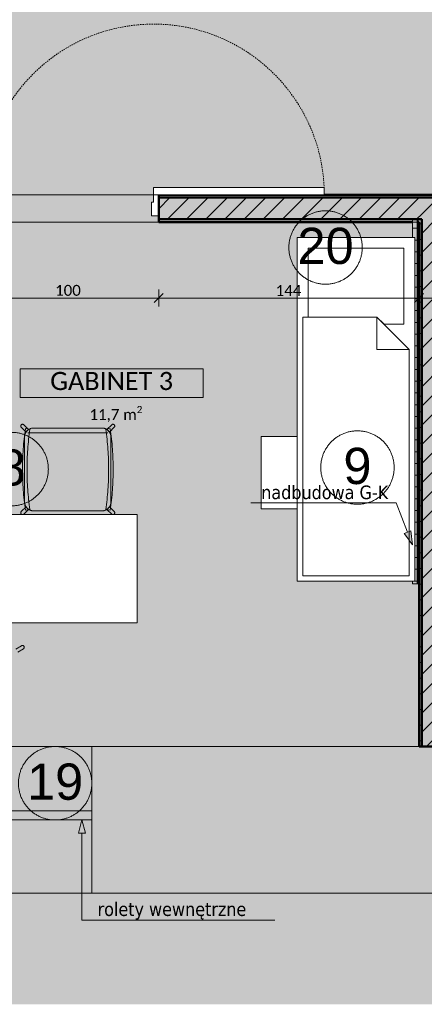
# Model space of a CAD drawing. Extents: x -7955 to 2900, y -3385 to 4160.
# Tile 18 of 30: x 1615 to 2063, y 784 to 1873. Entities that reach past the tile are written whole.
import ezdxf
from ezdxf.xclip import XClip

# ---------------------------------------------------------------- set-up
doc = ezdxf.new("R2010")
doc.units = 0
doc.header["$MEASUREMENT"] = 0
doc.header["$XCLIPFRAME"] = 0
doc.linetypes.add('Przerywana', pattern=[25, 15, -10])
doc.linetypes.add('Wipeout_Contour', pattern=[10000, 0, -10000])
for name, color, linetype in [('!tekst', 7, 'Continuous'), ('210-A Strefy', 7, 'Continuous'), ('230-A Ściany działowe', 7, 'Continuous'), ('330-W Wyposażenie', 7, 'Continuous'), ('820-G Rysunki Obrazki', 7, 'Continuous'), ('830-G Teksty Etykiety', 7, 'Continuous'), ('Drzwi ARCHICAD', 7, 'Continuous')]:
    doc.layers.add(name, color=color, linetype=linetype)
for name, color, linetype, lineweight in [('!tekst_Nr_pióra__1', 7, 'Continuous', 50), ('!tekst_Nr_pióra__41', 7, 'Continuous', 13), ('210-A Strefy_Nr_pióra__41', 7, 'Continuous', 13), ('230-A Ściany działowe_Nr_pióra__1', 7, 'Continuous', 50), ('230-A Ściany działowe_Nr_pióra__21', 7, 'Continuous', 13), ('320-W Umeblowanie_Nr_pióra__23', 7, 'Continuous', 13), ('330-W Wyposażenie_Nr_pióra__23', 7, 'Continuous', 13), ('499-K Wymiary i opisy_Nr_pióra__65', 7, 'Continuous', 5), ('810-G Ogólne_Nr_pióra__42', 255, 'Continuous', 5), ('830-G Teksty Etykiety_Nr_pióra__1', 7, 'Continuous', 50), ('830-G Teksty Etykiety_Nr_pióra__41', 7, 'Continuous', 13), ('B_WIDOK_Nr_pióra__41', 7, 'Continuous', 13), ('D_OPIS_Nr_pióra__23', 7, 'Continuous', 13), ('D_OPIS_Nr_pióra__41', 7, 'Continuous', 13), ('Drzwi ARCHICAD_Nr_pióra__1', 7, 'Continuous', 50), ('Drzwi ARCHICAD_Nr_pióra__23', 7, 'Continuous', 13), ('Drzwi ARCHICAD_Nr_pióra__3', 8, 'Continuous', 20)]:
    doc.layers.add(name, color=color, linetype=linetype, lineweight=lineweight)
for name, color, linetype, lineweight, true_color in [('210-A Strefy_Nr_pióra__64', 7, 'Continuous', 5, 0x9f9f9f), ('B_WIDOK_Nr_pióra__64', 7, 'Continuous', 5, 0x9f9f9f), ('tekst_Nr_pióra__84', 7, 'Continuous', 5, 0xa5a5a5)]:
    doc.layers.add(name, color=color, linetype=linetype, lineweight=lineweight, true_color=true_color)
doc.styles.add('GENERATED_STYLE_1', font='txt')
doc.styles.add('GENERATED_STYLE_2', font='txt')
doc.styles.add('GENERATED_STYLE_3', font='arial.ttf')
pattern_1 = [(0, (338.93, 2461.101), (0, 17.32051), [0, -10]), (0, (343.93, 2469.761), (0, 17.32051), [0, -10])]
pattern_2 = [(0, (338.93, 2461.101), (0, 13), []), (90, (338.93, 2461.101), (-13, 0), [])]
pattern_3 = [(45, (338.93, 2461.101), (-10.6066, 10.6066), [])]

# ---------------------------------------------------------------- blocks, each defined once
blk = doc.blocks.new('Rysunek_2_2', base_point=(338.9, 2461.1))
at = {"layer": '210-A Strefy', "linetype": 'Continuous', "lineweight": 0, "ltscale": 0.1, "true_color": 0x262626}
for points in [[(398.9, 2293.1), (398.9, 1679.1), (2056.9, 1679.1), (2086.9, 1679.1), (2086.9, 1515.1), (2286.9, 1515.1), (2286.9, 1679.1), (2286.9, 1878.1), (2058.9, 1878.1), (2058.9, 2293.1), (2026.9, 2293.1), (2026.9, 2455.1), (1746.4, 2455.1), (1746.4, 2293.1), (1194.9, 2293.1), (1194.9, 2003.1), (748.9, 2003.1), (748.9, 2293.1)], [(1248.9, 1069.1), (2056.9, 1069.1), (2056.9, 1649.1), (1248.9, 1649.1)]]:
    blk.add_hatch(color=250, dxfattribs=at).paths.add_polyline_path(points)
at = {"layer": '230-A Ściany działowe', "linetype": 'Continuous', "lineweight": 0, "ltscale": 0.1, "true_color": 0x000000}
h = blk.add_hatch(dxfattribs=at)
h.set_pattern_fill('Tynk_0002', color=18, style=0, pattern_type=2)
h.set_pattern_definition(pattern_1)
h.paths.add_polyline_path([(1768.9, 1676.1), (2083.9, 1676.1), (2083.9, 1679.1), (1768.9, 1679.1)])
h = blk.add_hatch(dxfattribs=at)
h.set_pattern_fill('Bloczki_ceramiczne_0002', color=18, style=0, pattern_type=2)
h.set_pattern_definition(pattern_3)
h.paths.add_polyline_path([(1768.9, 1652.1), (2059.9, 1652.1), (2059.9, 1676.1), (1768.9, 1676.1)])
h = blk.add_hatch(dxfattribs=at)
h.set_pattern_fill('Bloczki_ceramiczne_0002', color=18, style=0, pattern_type=2)
h.set_pattern_definition(pattern_3)
h.paths.add_polyline_path([(2059.9, 1652.1), (2083.9, 1676.1), (2059.9, 1676.1)])
h = blk.add_hatch(dxfattribs=at)
h.set_pattern_fill('Bloczki_ceramiczne_0002', color=18, style=0, pattern_type=2)
h.set_pattern_definition(pattern_3)
h.paths.add_polyline_path([(2059.9, 1652.1), (2083.9, 1652.1), (2083.9, 1676.1)])
h = blk.add_hatch(dxfattribs=at)
h.set_pattern_fill('Tynk_0002', color=18, style=0, pattern_type=2)
h.set_pattern_definition(pattern_1)
h.paths.add_polyline_path([(2049.8, 1652.1), (1768.9, 1652.1), (1768.9, 1649.1), (2049.8, 1649.1)])
h = blk.add_hatch(dxfattribs=at)
h.set_pattern_fill('Izolacja_twarda_0002', color=18, style=0, pattern_type=2)
h.set_pattern_definition(pattern_2)
h.paths.add_polyline_path([(2049.8, 1649.1), (2055.8, 1649.1), (2055.8, 1652.1), (2049.8, 1652.1)])
h = blk.add_hatch(dxfattribs=at)
h.set_pattern_fill('Izolacja_twarda_0002', color=18, style=0, pattern_type=2)
h.set_pattern_definition(pattern_2)
h.paths.add_polyline_path([(2049.8, 1649.1), (2049.8, 1249.1), (2055.8, 1249.1), (2055.8, 1649.1)])
h = blk.add_hatch(dxfattribs=at)
h.set_pattern_fill('Tynk_0002', color=18, style=0, pattern_type=2)
h.set_pattern_definition(pattern_1)
h.paths.add_polyline_path([(2055.8, 1649.1), (2056.9, 1649.1), (2056.9, 1652.1), (2055.8, 1652.1)])
h = blk.add_hatch(dxfattribs=at)
h.set_pattern_fill('Tynk_0002', color=18, style=0, pattern_type=2)
h.set_pattern_definition(pattern_1)
h.paths.add_polyline_path([(2056.9, 1649.1), (2059.9, 1652.1), (2056.9, 1652.1)])
h = blk.add_hatch(dxfattribs=at)
h.set_pattern_fill('Tynk_0002', color=18, style=0, pattern_type=2)
h.set_pattern_definition(pattern_1)
h.paths.add_polyline_path([(2056.9, 1649.1), (2059.9, 1649.1), (2059.9, 1652.1)])
h = blk.add_hatch(dxfattribs=at)
h.set_pattern_fill('Tynk_0002', color=18, style=0, pattern_type=2)
h.set_pattern_definition(pattern_1)
h.paths.add_polyline_path([(2056.9, 1649.1), (2056.9, 1069.1), (2059.9, 1069.1), (2059.9, 1649.1)])
h = blk.add_hatch(dxfattribs=at)
h.set_pattern_fill('Bloczki_ceramiczne_0002', color=18, style=0, pattern_type=2)
h.set_pattern_definition(pattern_3)
h.paths.add_polyline_path([(2059.9, 1652.1), (2059.9, 1512.1), (2083.9, 1512.1), (2083.9, 1652.1)])
h = blk.add_hatch(dxfattribs=at)
h.set_pattern_fill('Bloczki_ceramiczne_0002', color=18, style=0, pattern_type=2)
h.set_pattern_definition(pattern_3)
h.paths.add_polyline_path([(2059.9, 1512.1), (2059.9, 1488.1), (2083.9, 1488.1), (2083.9, 1512.1)])
h = blk.add_hatch(dxfattribs=at)
h.set_pattern_fill('Bloczki_ceramiczne_0002', color=18, style=0, pattern_type=2)
h.set_pattern_definition(pattern_3)
h.paths.add_polyline_path([(2059.9, 1488.1), (2059.9, 1069.1), (2083.9, 1069.1), (2083.9, 1488.1)])
at = {"layer": '830-G Teksty Etykiety', "linetype": 'Continuous', "lineweight": 0, "ltscale": 0.1, "true_color": 0x000000}
blk.add_hatch(color=18, dxfattribs=at).paths.add_polyline_path([(1684, 988.1), (1680, 973.2), (1688, 973.2)])
at = {"layer": '210-A Strefy_Nr_pióra__64', "color": 253, "linetype": 'Continuous', "lineweight": 5, "ltscale": 0.1, "true_color": 0x9f9f9f}
for p, q in [((2056.9, 1679.1), (398.9, 1679.1)), ((2086.9, 1679.1), (2056.9, 1679.1)), ((2056.9, 1649.1), (1248.9, 1649.1)), ((2056.9, 1069.1), (2056.9, 1649.1)), ((1248.9, 1069.1), (2056.9, 1069.1))]:
    blk.add_line(p, q, dxfattribs=at)
at = {"layer": '230-A Ściany działowe_Nr_pióra__1', "color": 7, "linetype": 'Continuous', "lineweight": 50, "ltscale": 0.1}
for p, q in [((1768.9, 1679.1), (1768.9, 1676.1)), ((2059.9, 1676.1), (1768.9, 1676.1)), ((1768.9, 1676.1), (1768.9, 1656.1)), ((2083.9, 1676.1), (2059.9, 1676.1)), ((1768.9, 1656.1), (1768.9, 1652.1)), ((1768.9, 1652.1), (2049.8, 1652.1)), ((1768.9, 1652.1), (1768.9, 1649.1)), ((2055.8, 1652.1), (2049.8, 1652.1)), ((2055.8, 1652.1), (2049.8, 1652.1)), ((2055.8, 1652.1), (2059.9, 1652.1)), ((2059.9, 1649.1), (2059.9, 1652.1)), ((2059.9, 1649.1), (2059.9, 1652.1)), ((2059.9, 1649.1), (2059.9, 1512.1)), ((2059.9, 1512.1), (2059.9, 1488.1)), ((2059.9, 1488.1), (2059.9, 1069.1))]:
    blk.add_line(p, q, dxfattribs=at)
at = {"layer": '230-A Ściany działowe_Nr_pióra__1', "color": 7, "linetype": 'Continuous', "lineweight": 50, "ltscale": 0.1, "flags": 128}
for points in [[(2086.9, 1679.1), (1768.9, 1679.1)], [(1768.9, 1649.1), (2049.8, 1649.1)], [(2055.8, 1649.1), (2056.9, 1649.1)], [(2056.9, 1649.1), (2056.9, 1069.1)], [(2059.9, 1069.1), (2056.9, 1069.1)], [(2083.9, 1069.1), (2059.9, 1069.1)]]:
    blk.add_lwpolyline(points, dxfattribs=at)
at = {"layer": '230-A Ściany działowe_Nr_pióra__21', "color": 7, "linetype": 'Continuous', "lineweight": 13, "ltscale": 0.1}
for p, q in [((2049.8, 1652.1), (2049.8, 1649.1)), ((2049.8, 1652.1), (2049.8, 1649.1)), ((2055.8, 1649.1), (2055.8, 1652.1)), ((2055.8, 1649.1), (2055.8, 1652.1))]:
    blk.add_line(p, q, dxfattribs=at)
at = {"layer": '230-A Ściany działowe_Nr_pióra__21', "color": 7, "linetype": 'Continuous', "lineweight": 13, "ltscale": 0.1, "flags": 128}
for points in [[(2049.8, 1649.1), (2049.8, 1249.1)], [(2055.8, 1249.1), (2055.8, 1649.1)], [(2049.8, 1249.1), (2055.8, 1249.1)]]:
    blk.add_lwpolyline(points, dxfattribs=at)
at = {"layer": '320-W Umeblowanie_Nr_pióra__23', "color": 7, "linetype": 'Continuous', "lineweight": 13, "ltscale": 0.1}
for p, q in [((1622.2, 1416.8), (1616.9, 1422.1)), ((1619.7, 1424.9), (1625, 1419.6)), ((1626.3, 1419.9), (1621.3, 1420.6)), ((1624, 1415.8), (1712.6, 1415.8)), ((1706.1, 1421.3), (1630.5, 1421.3)), ((1710.4, 1419.9), (1715.3, 1420.6)), ((1711.6, 1419.6), (1716.9, 1424.9)), ((1719.7, 1422.1), (1714.5, 1416.8)), ((1620.5, 1411.3), (1620.5, 1339.7)), ((1716.1, 1339.7), (1716.1, 1411.3)), ((1617.1, 1180.6), (1610.8, 1176.7)), ((1612.9, 1173.3), (1619.2, 1177.2))]:
    blk.add_line(p, q, dxfattribs=at)
for centre, radius, start, end in [((1618.3, 1423.5), 2, 45, 225), ((1630.5, 1411.3), 10, 90, 180), ((1630.5, 1411.3), 10, 123.463, 146.537), ((1706.1, 1411.3), 10, 0, 90), ((1706.1, 1411.3), 10, 33.463, 56.537), ((1718.3, 1423.5), 2, 315, 135), ((1630.5, 1339.7), 10, 213.463, 236.537), ((1706.1, 1339.7), 10, 303.463, 326.537), ((1618.2, 1178.9), 2, 301.452, 121.452)]:
    blk.add_arc(centre, radius, start, end, dxfattribs=at)
at = {"layer": '499-K Wymiary i opisy_Nr_pióra__65', "color": 7, "linetype": 'Continuous', "lineweight": 5, "ltscale": 0.1}
for p, q in [((1773.9, 1570), (1763.9, 1560)), ((1768.9, 1555.7), (1768.9, 1574.4)), ((1568.9, 1565), (1768.9, 1565))]:
    blk.add_line(p, q, dxfattribs=at)
at = {"layer": '830-G Teksty Etykiety_Nr_pióra__41', "color": 7, "linetype": 'Continuous', "lineweight": 13, "ltscale": 0.1}
for p, q in [((1684, 988.1), (1680, 973.2)), ((1684, 988.1), (1688, 973.2)), ((1688, 973.2), (1680, 973.2)), ((1684, 973.2), (1684, 877.3)), ((1684, 877.3), (1694.1, 877.3)), ((1694.1, 877.3), (1897.5, 877.3))]:
    blk.add_line(p, q, dxfattribs=at)
at = {"layer": 'B_WIDOK_Nr_pióra__64', "color": 253, "linetype": 'Continuous', "lineweight": 5, "ltscale": 0.1, "true_color": 0x9f9f9f}
for p, q in [((1818, 1486.9), (1615.6, 1486.9)), ((1615.6, 1486.9), (1615.6, 1454.9)), ((1818, 1454.9), (1818, 1486.9)), ((1615.6, 1454.9), (1818, 1454.9))]:
    blk.add_line(p, q, dxfattribs=at)
at = {"layer": 'D_OPIS_Nr_pióra__23', "color": 7, "linetype": 'Continuous', "lineweight": 13, "ltscale": 0.1}
for centre in [(1606.2, 1375.9), (1654.3, 1028.5)]:
    blk.add_circle(centre, 40.6, dxfattribs=at)
at = {"layer": 'Drzwi ARCHICAD_Nr_pióra__3', "color": 8, "linetype": 'Przerywana', "lineweight": 20, "ltscale": 0.1}
blk.add_arc((1763.3, 1679.1), 188.8, 0, 180, dxfattribs=at)
at = {"layer": 'tekst_Nr_pióra__84', "color": 253, "linetype": 'Continuous', "lineweight": 5, "ltscale": 0.1, "true_color": 0xa5a5a5, "flags": 128}
for points in [[(2568.9, 907.1), (398.9, 907.1), (398.9, 1069.1), (2568.9, 1069.1)], [(1388.9, 907.1), (1694.9, 907.1), (1694.9, 1069.1), (1388.9, 1069.1)], [(1694.9, 998.1), (1388.9, 998.1), (1388.9, 988.1), (1694.9, 988.1)]]:
    blk.add_lwpolyline(points, close=True, dxfattribs=at)
at = {"layer": '210-A Strefy_Nr_pióra__41', "color": 7, "linetype": 'Continuous', "lineweight": 13, "insert": (1692.3, 1426.7), "char_height": 12, "attachment_point": 7, "style": 'GENERATED_STYLE_1'}
blk.add_mtext('\\A1;{\\pql;\\fCalibri Light|b0|i0|c238|p34;11,7 m\\fCalibri Light|b0|i0|c238|p34;\\A1{\\H.66x;\\S2^  ;}}', dxfattribs=at)
at = {"layer": '499-K Wymiary i opisy_Nr_pióra__65', "color": 7, "linetype": 'Continuous', "lineweight": 5, "insert": (1654.3, 1567.4), "char_height": 12, "width": 29.184, "attachment_point": 7, "style": 'GENERATED_STYLE_1'}
blk.add_mtext('\\A1;{\\pql;\\fCalibri Light|b0|i0|c238|p34;100}', dxfattribs=at)
at = {"layer": '830-G Teksty Etykiety_Nr_pióra__1', "color": 7, "linetype": 'Continuous', "lineweight": 50, "insert": (1701.3, 877.5), "char_height": 15, "attachment_point": 7, "style": 'GENERATED_STYLE_2'}
blk.add_mtext('\\A1;{\\pql;\\fTahoma|b0|i0|c238|p34;rolety wewnętrzne}', dxfattribs=at)
at = {"layer": 'B_WIDOK_Nr_pióra__41', "color": 7, "linetype": 'Continuous', "lineweight": 13, "insert": (1716.8, 1483.3), "char_height": 20, "attachment_point": 2, "style": 'GENERATED_STYLE_1'}
blk.add_mtext('\\A1;{\\pqc;\\fCalibri Light|b0|i0|c238|p34;GABINET\\fCalibri Light|b0|i0|c238|p34; 3}', dxfattribs=at)
at = {"layer": 'D_OPIS_Nr_pióra__41', "color": 7, "linetype": 'Continuous', "lineweight": 13, "char_height": 40, "attachment_point": 2, "style": 'GENERATED_STYLE_3'}
for s, insert in [('\\A1;{\\pqc;\\fArial|b0|i0|c238|p38;8}', (1606.2, 1397.7)), ('\\A1;{\\pqc;\\fArial|b0|i0|c238|p38;19}', (1654.3, 1050.3))]:
    blk.add_mtext(s, dxfattribs=dict(at, insert=insert))
at = {"color": 254, "linetype": 'Wipeout_Contour', "lineweight": 0, "ltscale": 9841.337249}
blk.add_wipeout([(1922.2, 1252), (2052.2, 1252), (2052.2, 1632), (1922.2, 1632)], dxfattribs=at).dxf.layer = '330-W Wyposażenie'
at = {"color": 254, "linetype": 'Wipeout_Contour', "lineweight": 0, "ltscale": 8186.233175}
blk.add_wipeout([(1465.2, 1325.8), (1465.2, 1205.8), (1745.2, 1205.8), (1745.2, 1325.8)], dxfattribs=at).dxf.layer = '330-W Wyposażenie'
at = {"color": 254, "linetype": 'Wipeout_Contour', "lineweight": 0, "ltscale": 14571.889141}
blk.add_wipeout([(1768.9, 1656.1), (1768.9, 1679.1), (1763.3, 1679.1), (1763.3, 1671.1), (1760.9, 1671.1), (1760.9, 1656.1)], dxfattribs=at).dxf.layer = 'Drzwi ARCHICAD'
at = {"layer": '320-W Umeblowanie_Nr_pióra__23', "color": 7, "linetype": 'Continuous', "lineweight": 13, "ltscale": 0.1}
for p, q in [((1622.2, 1334.2), (1616.9, 1328.9)), ((1619.7, 1326.1), (1625, 1331.3)), ((1626.3, 1331.1), (1621.3, 1330.4)), ((1630.5, 1329.7), (1706.1, 1329.7)), ((1710.4, 1331.1), (1715.3, 1330.4)), ((1711.6, 1331.3), (1716.9, 1326.1)), ((1719.7, 1328.9), (1714.5, 1334.2))]:
    blk.add_line(p, q, dxfattribs=at)
for centre, radius, start, end in [((1940.8, 1375.5), 322.6, 171.967, 188.033), ((1940.8, 1375.5), 317.6, 171.967, 188.033), ((1395.9, 1375.5), 317.6, 351.967, 8.033), ((1395.9, 1375.5), 322.6, 351.967, 8.033), ((1630.5, 1339.7), 10, 180, 270), ((1706.1, 1339.7), 10, 270, 0), ((1618.3, 1327.5), 2, 135, 315), ((1718.3, 1327.5), 2, 225, 45)]:
    blk.add_arc(centre, radius, start, end, dxfattribs=at)
at = {"layer": '330-W Wyposażenie_Nr_pióra__23', "color": 7, "linetype": 'Continuous', "lineweight": 13, "ltscale": 0.1}
for p, q in [((2052.2, 1632), (1922.2, 1632)), ((1922.2, 1632), (1922.2, 1252)), ((2052.2, 1252), (2052.2, 1632)), ((1465.2, 1325.8), (1745.2, 1325.8)), ((1745.2, 1325.8), (1745.2, 1205.8)), ((1922.2, 1252), (2052.2, 1252)), ((1745.2, 1205.8), (1465.2, 1205.8))]:
    blk.add_line(p, q, dxfattribs=at)
at = {"layer": '499-K Wymiary i opisy_Nr_pióra__65', "color": 7, "linetype": 'Continuous', "lineweight": 5, "ltscale": 0.1}
for p, q in [((2061.9, 1570), (2051.9, 1560)), ((2056.9, 1555.7), (2056.9, 1574.4)), ((2056.9, 1565), (2086.9, 1565))]:
    blk.add_line(p, q, dxfattribs=at)
at = {"layer": 'Drzwi ARCHICAD_Nr_pióra__1', "color": 7, "linetype": 'Continuous', "lineweight": 50, "ltscale": 0.1}
for p, q in [((1768.9, 1656.1), (1768.9, 1652.1)), ((1768.9, 1652.1), (1768.9, 1649.1))]:
    blk.add_line(p, q, dxfattribs=at)
at = {"layer": 'Drzwi ARCHICAD_Nr_pióra__23', "color": 7, "linetype": 'Continuous', "lineweight": 13, "ltscale": 0.1}
for p, q in [((1763.3, 1671.1), (1760.9, 1671.1)), ((1760.9, 1671.1), (1760.9, 1656.1)), ((1760.9, 1656.1), (1768.9, 1656.1))]:
    blk.add_line(p, q, dxfattribs=at)
at = {"layer": '499-K Wymiary i opisy_Nr_pióra__65', "color": 7, "linetype": 'Continuous', "lineweight": 5, "insert": (1898.3, 1567.4), "char_height": 12, "width": 29.184, "attachment_point": 7, "style": 'GENERATED_STYLE_1'}
blk.add_mtext('\\A1;{\\pql;\\fCalibri Light|b0|i0|c238|p34;144}', dxfattribs=at)
at = {"color": 254, "linetype": 'Wipeout_Contour', "lineweight": 0, "ltscale": 15226.704612}
blk.add_wipeout([(1934.2, 1544), (2010.2, 1544), (2018.2, 1536), (2040.2, 1536), (2040.2, 1620), (1934.2, 1620)], dxfattribs=at).dxf.layer = '330-W Wyposażenie'
at = {"color": 254, "linetype": 'Wipeout_Contour', "lineweight": 0, "ltscale": 10030.328897}
blk.add_wipeout([(1952.1, 1679.1), (1952.1, 1687.1), (1763.3, 1687.1), (1763.3, 1679.1)], dxfattribs=at).dxf.layer = 'Drzwi ARCHICAD'
at = {"layer": '330-W Wyposażenie_Nr_pióra__23', "color": 7, "linetype": 'Continuous', "lineweight": 13, "ltscale": 0.1}
for p, q in [((2040.2, 1620), (1934.2, 1620)), ((1934.2, 1620), (1934.2, 1544)), ((2040.2, 1536), (2040.2, 1620)), ((1934.2, 1544), (2010.2, 1544)), ((2010.2, 1544), (2018.2, 1536)), ((2018.2, 1536), (2040.2, 1536))]:
    blk.add_line(p, q, dxfattribs=at)
at = {"layer": '499-K Wymiary i opisy_Nr_pióra__65', "color": 7, "linetype": 'Continuous', "lineweight": 5, "ltscale": 0.1}
blk.add_line((1768.9, 1565), (2056.9, 1565), dxfattribs=at)
at = {"layer": 'D_OPIS_Nr_pióra__23', "color": 7, "linetype": 'Continuous', "lineweight": 13, "ltscale": 0.1}
blk.add_circle((1953.5, 1620.9), 40.6, dxfattribs=at)
at = {"layer": 'Drzwi ARCHICAD_Nr_pióra__1', "color": 7, "linetype": 'Continuous', "lineweight": 50, "ltscale": 0.1}
for p, q in [((1768.9, 1679.1), (1768.9, 1676.1)), ((1768.9, 1679.1), (1768.9, 1676.1)), ((1768.9, 1676.1), (1768.9, 1656.1)), ((1768.9, 1676.1), (1768.9, 1656.1))]:
    blk.add_line(p, q, dxfattribs=at)
at = {"layer": 'Drzwi ARCHICAD_Nr_pióra__23', "color": 7, "linetype": 'Continuous', "lineweight": 13, "ltscale": 0.1}
for p, q in [((1768.9, 1679.1), (1763.3, 1679.1)), ((1763.3, 1679.1), (1763.3, 1671.1)), ((1768.9, 1656.1), (1768.9, 1679.1))]:
    blk.add_line(p, q, dxfattribs=at)
at = {"layer": 'Drzwi ARCHICAD_Nr_pióra__3', "color": 8, "linetype": 'Continuous', "lineweight": 20, "ltscale": 0.1}
for p, q in [((1763.3, 1679.1), (1763.3, 1687.1)), ((1763.3, 1687.1), (1952.1, 1687.1)), ((1952.1, 1679.1), (1763.3, 1679.1)), ((1952.1, 1687.1), (1952.1, 1679.1))]:
    blk.add_line(p, q, dxfattribs=at)
at = {"layer": 'D_OPIS_Nr_pióra__41', "color": 7, "linetype": 'Continuous', "lineweight": 13, "insert": (1953.5, 1642.7), "char_height": 40, "attachment_point": 2, "style": 'GENERATED_STYLE_3'}
blk.add_mtext('\\A1;{\\pqc;\\fArial|b0|i0|c238|p38;20}', dxfattribs=at)
at = {"color": 254, "linetype": 'Wipeout_Contour', "lineweight": 0, "ltscale": 9382.376699}
blk.add_wipeout([(1922.2, 1332), (1922.2, 1412), (1882.2, 1412), (1882.2, 1332)], dxfattribs=at).dxf.layer = '330-W Wyposażenie'
at = {"layer": '330-W Wyposażenie_Nr_pióra__23', "color": 7, "linetype": 'Continuous', "lineweight": 13, "ltscale": 0.1}
for p, q in [((1922.2, 1412), (1882.2, 1412)), ((1882.2, 1412), (1882.2, 1332)), ((1922.2, 1332), (1922.2, 1412)), ((1882.2, 1332), (1922.2, 1332))]:
    blk.add_line(p, q, dxfattribs=at)
at = {"color": 254, "linetype": 'Wipeout_Contour', "lineweight": 0, "ltscale": 12250.932055}
blk.add_wipeout([(1928.2, 1258), (2046.2, 1258), (2046.2, 1508), (2010.2, 1544), (1928.2, 1544)], dxfattribs=at).dxf.layer = '330-W Wyposażenie'
at = {"layer": '!tekst', "linetype": 'Continuous', "lineweight": 0, "ltscale": 0.1, "true_color": 0x000000}
blk.add_hatch(color=18, dxfattribs=at).paths.add_polyline_path([(2049.8, 1292.2), (2048, 1307.6), (2040.6, 1304.6)])
at = {"layer": '!tekst_Nr_pióra__41', "color": 7, "linetype": 'Continuous', "lineweight": 13, "ltscale": 0.1}
for p, q in [((2030, 1338.4), (1870.8, 1338.4)), ((2031.5, 1338.4), (2030, 1338.4)), ((2044.3, 1306.1), (2031.5, 1338.4)), ((2040.6, 1304.6), (2048, 1307.6)), ((2049.8, 1292.2), (2048, 1307.6)), ((2049.8, 1292.2), (2040.6, 1304.6))]:
    blk.add_line(p, q, dxfattribs=at)
at = {"layer": '330-W Wyposażenie_Nr_pióra__23', "color": 7, "linetype": 'Continuous', "lineweight": 13, "ltscale": 0.1}
for p, q in [((2010.2, 1544), (1928.2, 1544)), ((1928.2, 1544), (1928.2, 1258)), ((2046.2, 1508), (2010.2, 1544)), ((2010.2, 1544), (2010.2, 1508)), ((2046.2, 1508), (2010.2, 1508)), ((2046.2, 1258), (2046.2, 1508)), ((1928.2, 1258), (2046.2, 1258))]:
    blk.add_line(p, q, dxfattribs=at)
at = {"layer": 'D_OPIS_Nr_pióra__23', "color": 7, "linetype": 'Continuous', "lineweight": 13, "ltscale": 0.1}
blk.add_circle((1988.8, 1377.6), 40.6, dxfattribs=at)
at = {"layer": '!tekst_Nr_pióra__1', "color": 7, "linetype": 'Continuous', "lineweight": 50, "insert": (2022.8, 1342.4), "char_height": 15, "attachment_point": 9, "style": 'GENERATED_STYLE_2'}
blk.add_mtext('\\A1;{\\pqr;\\fTahoma|b0|i0|c238|p34;nad\\fTahoma|b0|i0|c238|p34;budowa G-K}', dxfattribs=at)
at = {"layer": 'D_OPIS_Nr_pióra__41', "color": 7, "linetype": 'Continuous', "lineweight": 13, "insert": (1988.8, 1399.4), "char_height": 40, "attachment_point": 2, "style": 'GENERATED_STYLE_3'}
blk.add_mtext('\\A1;{\\pqc;\\fArial|b0|i0|c238|p38;9}', dxfattribs=at)

msp = doc.modelspace()

# ---------------------------------------------------------------- hatches: boundary and pattern name
at = {"layer": '810-G Ogólne_Nr_pióra__42', "linetype": 'Continuous', "lineweight": 5, "ltscale": 0.1}
msp.add_hatch(color=9, dxfattribs=at).paths.add_polyline_path([(51.6, 4159.9), (2857, 4159.9), (2857, 787.5), (51.6, 787.5)])
at = {"layer": '810-G Ogólne_Nr_pióra__42', "linetype": 'Continuous', "lineweight": 20, "ltscale": 0.1}
msp.add_hatch(color=8, dxfattribs=at).paths.add_polyline_path([(51.6, 4159.9), (2857, 4159.9), (2857, 784.1), (51.6, 784.1)])

# ---------------------------------------------------------------- next in the draw order: block references
at = {"layer": '820-G Rysunki Obrazki', "color": 9, "linetype": 'Continuous', "lineweight": 5, "ltscale": 0.1, "true_color": 0xc2c2c2}
ref = msp.add_blockref('Rysunek_2_2', (338.9, 2461.1), dxfattribs=at)
XClip(ref).set_block_clipping_path([(51.5963162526, 715.6729218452), (2857.018227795, 715.6729218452), (2857.018227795, 4015.4311028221), (51.5963162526, 4015.4311028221), (51.5963162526, 3370.6642128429)])

doc.saveas('drawing.dxf')
